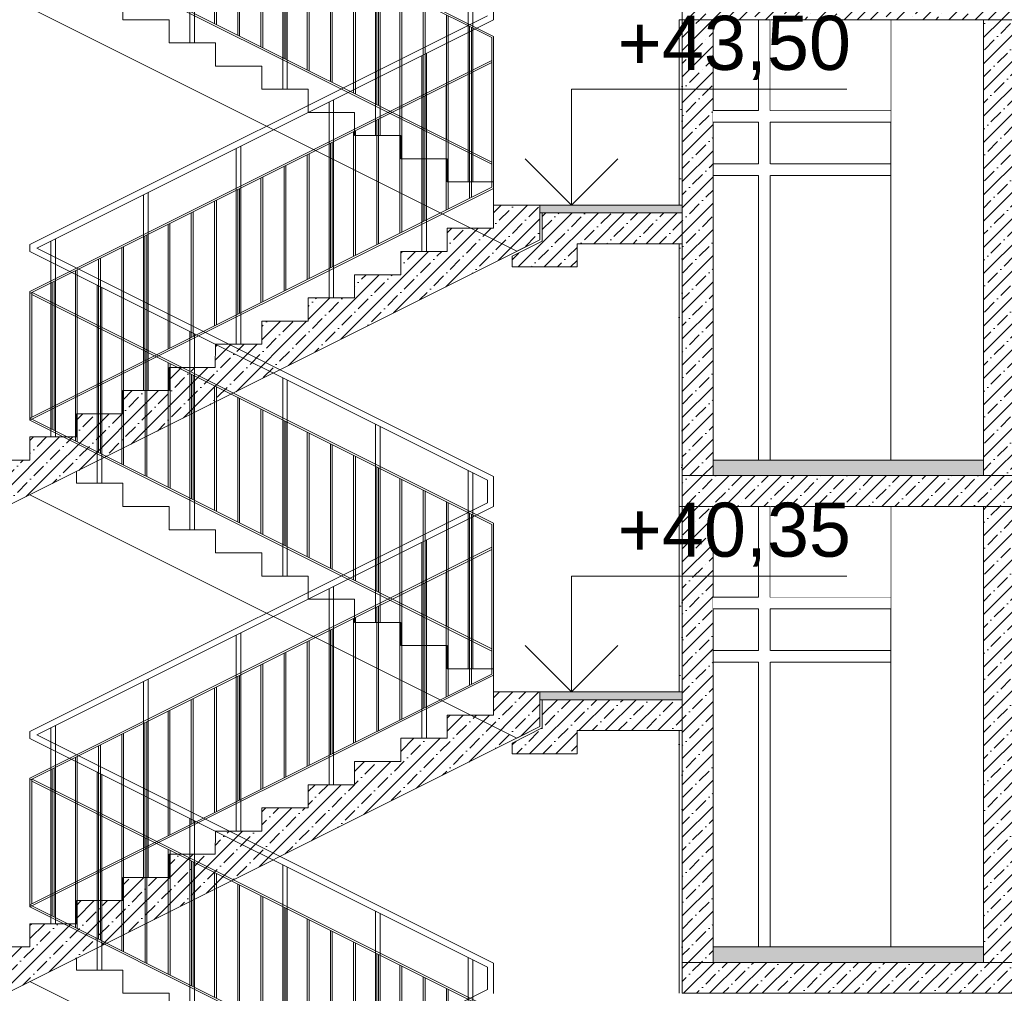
# Model space of a CAD drawing. Header units: millimetres. Extents: x -7244646 to -5701154, y 5723682 to 6071635.
# Tile 190 of 256: x -6390149 to -6383777, y 5778209 to 5784509. Entities that reach past the tile are written whole.
import ezdxf

# ---------------------------------------------------------------- set-up
doc = ezdxf.new("R2010")
doc.units = ezdxf.units.MM
doc.header["$MEASUREMENT"] = 0
doc.set_wipeout_variables(frame=1)
doc.linetypes.add('Wipeout_Contour', pattern=[1000, 0, -1000])
for name, color, linetype, lineweight in [('0_Ном._пера__1', 7, 'Continuous', 0), ('0_Ном._пера__120', 7, 'Continuous', 0), ('0_Ном._пера__18', 9, 'Continuous', 5), ('0_Ном._пера__21', 7, 'Continuous', 5), ('АР-вертикальная связь - Лестница.АР_Ном._пера__1', 7, 'Continuous', 0), ('АР-Чертеж-Размеры.АР_Ном._пера__1', 7, 'Continuous', 0)]:
    doc.layers.add(name, color=color, linetype=linetype, lineweight=lineweight)
doc.layers.add('АР-Чертеж-Размеры.АР', color=7, linetype='Continuous')
doc.styles.add('РЎР“Р•РќР•Р\xa0Р\x98Р\xa0_РЎРўР\x98Р›Р¬_2', font='arial.ttf')
doc.dimstyles.new('СГЕНЕРИР_СТИЛЬ__1', dxfattribs={"dimtxt": 500, "dimasz": 237.5, "dimexe": 0.18, "dimexo": 43263.067461, "dimgap": 0, "dimtad": 1, "dimlfac": 0.001, "dimzin": 0, "dimdsep": 46, "dimtxsty": 'РЎР“Р•РќР•Р\xa0Р\x98Р\xa0_РЎРўР\x98Р›Р¬_2', "dimblk": 'ARROWHEAD_6', "dimblk1": 'ARROWHEAD_6', "dimblk2": 'ARROWHEAD_6', "dimcen": 0.09, "dimclrd": 7, "dimclre": 7, "dimclrt": 7, "dimadec": 0, "dimazin": 0, "dimtfac": 1, "dimtdec": 4, "dimtmove": 2, "dimatfit": 3, "dimfxl": 1, "dimtolj": 1, "dimtzin": 0, "dimarcsym": 0})
pattern_1 = [(45, (-7387333.12, 5739809.18), (-84.852814, 84.852814), []), (45, (-7387375.54, 5739851.61), (-84.852814, 84.852814), [90, -30, 0, -30])]
pattern_2 = [(45, (-7387333.12, 5740159.18), (-111.369318, 111.369318), [0, -105, 0, -157.5]), (110, (-7386983.12, 5740159.18), (148.001588, 53.868173), [0, -77, 0, -133])]

# ---------------------------------------------------------------- blocks, each defined once
blk = doc.blocks.new('*D52', base_point=(-7387333.1, 5739809.2))
at = {"layer": 'АР-Чертеж-Размеры.АР_Ном._пера__1', "color": 7, "linetype": 'Continuous', "lineweight": 0, "transparency": 16777216}
for p, q in [((-6411439.3, 5858499.2), (-6411439.3, 5858686.7)), ((-6411314.3, 5858374.2), (-6411564.3, 5858624.2)), ((-6388218.7, 5858499.2), (-6411673.7, 5858499.2)), ((-6411439.3, 5738589.2), (-6411439.3, 5858499.2)), ((-6411564.3, 5738714.2), (-6411314.3, 5738464.2)), ((-6411204.9, 5738589.2), (-6411673.7, 5738589.2)), ((-6411439.3, 5738401.7), (-6411439.3, 5738589.2))]:
    blk.add_line(p, q, dxfattribs=at)
at = {"layer": 'АР-Чертеж-Размеры.АР_Ном._пера__1', "color": 7, "lineweight": 0, "transparency": 16777216, "insert": (-6411889.3, 5853972.3), "char_height": 500, "attachment_point": 7, "rotation": 90, "style": 'РЎР“Р•РќР•Р\xa0Р\x98Р\xa0_РЎРўР\x98Р›Р¬_2'}
blk.add_mtext('\\A1;{\\pql;\\fArial|b0|i0|c204|p0;\\W1.000000;119,91}', dxfattribs=at)
blk = doc.blocks.new('ARROWHEAD_6')
at = {"color": 0, "linetype": 'Continuous', "lineweight": 0}
for p, q in [((-0.5, -0.5), (0.5, 0.5)), ((0, 0), (-1, 0))]:
    blk.add_line(p, q, dxfattribs=at)
blk = doc.blocks.new('Линейный Размер_48_3', base_point=(-6386578.7, 5745359.2))
at = {"layer": 'АР-Чертеж-Размеры.АР_Ном._пера__1', "color": 7, "linetype": 'Continuous', "lineweight": 0}
for p, q in [((-6386578.7, 5783309.2), (-6386578.7, 5784059.2)), ((-6386578.7, 5784059.2), (-6384797.2, 5784059.2)), ((-6386578.7, 5783309.2), (-6386878.7, 5783609.2)), ((-6386278.7, 5783609.2), (-6386578.7, 5783309.2)), ((-6386578.7, 5783309.2), (-6386803.7, 5783309.2)), ((-6386578.7, 5783309.2), (-6386353.7, 5783309.2)), ((-6386578.7, 5780159.2), (-6386578.7, 5780909.2)), ((-6386578.7, 5780909.2), (-6384797.2, 5780909.2)), ((-6386578.7, 5780159.2), (-6386878.7, 5780459.2)), ((-6386278.7, 5780459.2), (-6386578.7, 5780159.2)), ((-6386578.7, 5780159.2), (-6386803.7, 5780159.2)), ((-6386578.7, 5780159.2), (-6386353.7, 5780159.2))]:
    blk.add_line(p, q, dxfattribs=at)
at = {"layer": 'АР-Чертеж-Размеры.АР_Ном._пера__1', "color": 7, "lineweight": 0, "char_height": 350, "attachment_point": 7, "style": 'РЎР“Р•РќР•Р\xa0Р\x98Р\xa0_РЎРўР\x98Р›Р¬_2'}
for s, insert in [('\\A1;{\\pql;\\fArial|b0|i0|c204|p0;\\W1.000000;+43,50}', (-6386278.7, 5784119.2)), ('\\A1;{\\pql;\\fArial|b0|i0|c204|p0;\\W1.000000;+40,35}', (-6386278.7, 5780969.2))]:
    blk.add_mtext(s, dxfattribs=dict(at, insert=insert))

msp = doc.modelspace()

# ---------------------------------------------------------------- hatches: boundary and pattern name
at = {"layer": '0_Ном._пера__1', "linetype": 'Continuous', "lineweight": 0}
h = msp.add_hatch(dxfattribs=at)
h.set_pattern_fill('ШТУКАТУРКА__ГИПС_01_0003', style=0, pattern_type=2)
h.set_pattern_definition(pattern_2)
h.paths.add_polyline_path([(-6385882.134, 5784509.18), (-6385882.134, 5783309.18), (-6385862.134, 5783309.18), (-6385862.134, 5784509.18)])
h = msp.add_hatch(dxfattribs=at)
h.set_pattern_fill('ЖЕЛЕЗОБЕТОН__PROJECT__0003', style=0, pattern_type=2)
h.set_pattern_definition(pattern_1)
h.paths.add_polyline_path([(-6383662.356, 5784509.18), (-6383912.356, 5784509.18), (-6383912.356, 5781559.18), (-6383662.356, 5781559.18)])
h = msp.add_hatch(dxfattribs=at)
h.set_pattern_fill('ШТУКАТУРКА__ГИПС_01_0003', style=0, pattern_type=2)
h.set_pattern_definition(pattern_2)
h.paths.add_polyline_path([(-6385882.134, 5783059.18), (-6385882.134, 5781574.18), (-6385862.134, 5781574.18), (-6385862.134, 5783059.18)])
h = msp.add_hatch(dxfattribs=at)
h.set_pattern_fill('ШТУКАТУРКА__ГИПС_01_0003', style=0, pattern_type=2)
h.set_pattern_definition(pattern_2)
h.paths.add_polyline_path([(-6385882.134, 5781359.18), (-6385882.134, 5780159.18), (-6385862.134, 5780159.18), (-6385862.134, 5781359.18)])
h = msp.add_hatch(dxfattribs=at)
h.set_pattern_fill('ЖЕЛЕЗОБЕТОН__PROJECT__0003', style=0, pattern_type=2)
h.set_pattern_definition(pattern_1)
h.paths.add_polyline_path([(-6383662.356, 5781359.18), (-6383912.356, 5781359.18), (-6383912.356, 5778409.18), (-6383662.356, 5778409.18)])
h = msp.add_hatch(dxfattribs=at)
h.set_pattern_fill('ШТУКАТУРКА__ГИПС_01_0003', style=0, pattern_type=2)
h.set_pattern_definition(pattern_2)
h.paths.add_polyline_path([(-6385882.134, 5779909.18), (-6385882.134, 5778424.18), (-6385862.134, 5778424.18), (-6385862.134, 5779909.18)])
h = msp.add_hatch(dxfattribs=at)
h.set_pattern_fill('ЖЕЛЕЗОБЕТОН__PROJECT__0003', style=0, pattern_type=2)
h.set_pattern_definition(pattern_1)
h.paths.add_polyline_path([(-6385862.134, 5778409.18), (-6385862.134, 5778209.18), (-6378784.171, 5778209.18), (-6378784.171, 5778409.18)])
at = {"layer": '0_Ном._пера__18', "linetype": 'Continuous', "lineweight": 5}
for points in [[(-6386782.137, 5783259.18), (-6385862.134, 5783259.18), (-6385862.134, 5783309.18), (-6386782.137, 5783309.18)], [(-6385662.134, 5781559.18), (-6383912.356, 5781559.18), (-6383912.356, 5781659.18), (-6385662.134, 5781659.18)], [(-6386782.137, 5780109.18), (-6385862.134, 5780109.18), (-6385862.134, 5780159.18), (-6386782.137, 5780159.18)], [(-6385662.134, 5778409.18), (-6383912.356, 5778409.18), (-6383912.356, 5778509.18), (-6385662.134, 5778509.18)]]:
    msp.add_hatch(color=9, dxfattribs=at).paths.add_polyline_path(points)
at = {"layer": 'АР-вертикальная связь - Лестница.АР_Ном._пера__1', "linetype": 'Continuous', "lineweight": 0}
h = msp.add_hatch(dxfattribs=at)
h.set_pattern_fill('ЖЕЛЕЗОБЕТОН__PROJECT__0003', style=0, pattern_type=2)
h.set_pattern_definition(pattern_1)
h.paths.add_polyline_path([(-6390382.137, 5781659.18), (-6390382.137, 5781452.343), (-6390215.366, 5781368.958), (-6390088.539, 5781432.372), (-6386782.137, 5783085.573), (-6386782.137, 5783309.18), (-6386807.137, 5783309.18), (-6387082.137, 5783309.18), (-6387082.137, 5783159.18), (-6387382.137, 5783159.18), (-6387382.137, 5783009.18), (-6387682.137, 5783009.18), (-6387682.137, 5782859.18), (-6387982.137, 5782859.18), (-6387982.137, 5782709.18), (-6388282.137, 5782709.18), (-6388282.137, 5782559.18), (-6388582.137, 5782559.18), (-6388582.137, 5782409.18), (-6388882.137, 5782409.18), (-6388882.858, 5782259.18), (-6389182.137, 5782259.18), (-6389182.137, 5782109.18), (-6389482.137, 5782109.18), (-6389482.137, 5781959.18), (-6389782.137, 5781959.18), (-6389782.137, 5781809.18), (-6390082.137, 5781809.18), (-6390082.137, 5781659.18)])
h = msp.add_hatch(dxfattribs=at)
h.set_pattern_fill('ЖЕЛЕЗОБЕТОН__PROJECT__0003', style=0, pattern_type=2)
h.set_pattern_definition(pattern_1)
h.paths.add_polyline_path([(-6386767.137, 5783076.302), (-6386962.137, 5782978.802), (-6386962.137, 5782909.18), (-6386542.137, 5782909.18), (-6386542.137, 5783059.18), (-6385862.134, 5783059.18), (-6385862.134, 5783099.18), (-6385862.134, 5783259.18), (-6386767.137, 5783259.18)])
h = msp.add_hatch(dxfattribs=at)
h.set_pattern_fill('ЖЕЛЕЗОБЕТОН__PROJECT__0003', style=0, pattern_type=2)
h.set_pattern_definition(pattern_1)
h.paths.add_polyline_path([(-6390382.137, 5778509.18), (-6390382.137, 5778302.344), (-6390215.366, 5778218.958), (-6390088.539, 5778282.372), (-6386782.137, 5779935.573), (-6386782.137, 5780159.18), (-6386807.137, 5780159.18), (-6387082.137, 5780159.18), (-6387082.137, 5780009.18), (-6387382.137, 5780009.18), (-6387382.137, 5779859.18), (-6387682.137, 5779859.18), (-6387682.137, 5779709.18), (-6387982.137, 5779709.18), (-6387982.137, 5779559.18), (-6388282.137, 5779559.18), (-6388282.137, 5779409.18), (-6388582.137, 5779409.18), (-6388582.137, 5779259.18), (-6388882.137, 5779259.18), (-6388882.858, 5779109.18), (-6389182.137, 5779109.18), (-6389182.137, 5778959.18), (-6389482.137, 5778959.18), (-6389482.137, 5778809.18), (-6389782.137, 5778809.18), (-6389782.137, 5778659.18), (-6390082.137, 5778659.18), (-6390082.137, 5778509.18)])
h = msp.add_hatch(dxfattribs=at)
h.set_pattern_fill('ЖЕЛЕЗОБЕТОН__PROJECT__0003', style=0, pattern_type=2)
h.set_pattern_definition(pattern_1)
h.paths.add_polyline_path([(-6386767.137, 5779926.303), (-6386962.137, 5779828.803), (-6386962.137, 5779759.18), (-6386542.137, 5779759.18), (-6386542.137, 5779909.18), (-6385862.134, 5779909.18), (-6385862.134, 5779949.18), (-6385862.134, 5780109.18), (-6386767.137, 5780109.18)])

# ---------------------------------------------------------------- linework, layer by layer
at = {"layer": '0_Ном._пера__1', "color": 7, "linetype": 'Continuous', "lineweight": 0}
for p, q in [((-6385882.134, 5784509.18), (-6385882.137, 5783309.18)), ((-6385862.134, 5784509.18), (-6385882.134, 5784509.18)), ((-6385662.134, 5784509.18), (-6385862.134, 5784509.18)), ((-6384512.353, 5781659.18), (-6384512.353, 5784509.18)), ((-6383912.356, 5784509.18), (-6383912.356, 5781674.18)), ((-6385291.529, 5783576.68), (-6384512.353, 5783576.68)), ((-6385291.529, 5783501.68), (-6384512.353, 5783501.68)), ((-6385882.137, 5783059.18), (-6385882.133, 5781359.18)), ((-6385882.134, 5781359.18), (-6385882.137, 5780159.18)), ((-6385862.134, 5781359.18), (-6385882.134, 5781359.18)), ((-6385662.134, 5781359.18), (-6385862.134, 5781359.18)), ((-6384512.353, 5778509.18), (-6384512.353, 5781359.18)), ((-6383912.356, 5781359.18), (-6383912.356, 5778524.18)), ((-6385291.529, 5780426.68), (-6384512.353, 5780426.68)), ((-6385291.529, 5780351.68), (-6384512.353, 5780351.68)), ((-6385882.137, 5779909.18), (-6385882.133, 5778209.18))]:
    msp.add_line(p, q, dxfattribs=at)
at = {"layer": '0_Ном._пера__1', "color": 7, "linetype": 'Continuous', "lineweight": 0, "flags": 128}
for points in [[(-6386782.137, 5783259.18), (-6385862.134, 5783259.18), (-6385862.134, 5783309.18), (-6386782.137, 5783309.18)], [(-6385662.134, 5781559.18), (-6383912.356, 5781559.18), (-6383912.356, 5781659.18), (-6385662.134, 5781659.18)], [(-6386782.137, 5780109.18), (-6385862.134, 5780109.18), (-6385862.134, 5780159.18), (-6386782.137, 5780159.18)], [(-6385662.134, 5778409.18), (-6383912.356, 5778409.18), (-6383912.356, 5778509.18), (-6385662.134, 5778509.18)]]:
    msp.add_lwpolyline(points, close=True, dxfattribs=at)
at = {"layer": '0_Ном._пера__120', "color": 7, "linetype": 'Continuous', "lineweight": 0}
for p, q in [((-6387093.986, 5784393.763), (-6390070.287, 5785881.914)), ((-6387082.137, 5784401.255), (-6390068.645, 5785894.509)), ((-6387093.986, 5783587.18), (-6390082.137, 5785081.255)), ((-6387093.986, 5783573.763), (-6390082.137, 5785067.839)), ((-6387082.137, 5784703.616), (-6387082.137, 5784508.819)), ((-6390082.137, 5783053.541), (-6387122.137, 5784533.541)), ((-6390037.34, 5783031.218), (-6387082.137, 5784508.819)), ((-6390082.137, 5782751.18), (-6387093.986, 5784245.255)), ((-6390082.137, 5782737.763), (-6387093.986, 5784231.839)), ((-6390082.137, 5781931.18), (-6387093.986, 5783425.255)), ((-6390082.137, 5781917.763), (-6387082.137, 5783417.763)), ((-6390082.137, 5783053.541), (-6390082.137, 5783008.894)), ((-6387122.137, 5781528.894), (-6390082.137, 5783008.894)), ((-6387082.137, 5781553.616), (-6390037.34, 5783031.218)), ((-6387093.986, 5781243.764), (-6390070.287, 5782731.914)), ((-6387082.137, 5781251.255), (-6390068.645, 5782744.509)), ((-6387093.986, 5780437.18), (-6390082.137, 5781931.255)), ((-6387093.986, 5780423.764), (-6390082.137, 5781917.839)), ((-6387082.137, 5781553.616), (-6387082.137, 5781358.819)), ((-6387122.137, 5781528.894), (-6387122.137, 5781383.541)), ((-6390082.137, 5779903.541), (-6387122.137, 5781383.541)), ((-6390037.34, 5779881.218), (-6387082.137, 5781358.819)), ((-6390082.137, 5779601.18), (-6387093.986, 5781095.255)), ((-6390082.137, 5779587.764), (-6387093.986, 5781081.839)), ((-6390082.137, 5778781.18), (-6387093.986, 5780275.255)), ((-6390082.137, 5778767.764), (-6387082.137, 5780267.764)), ((-6390082.137, 5779903.541), (-6390082.137, 5779858.895)), ((-6387082.137, 5778403.616), (-6390037.34, 5779881.218)), ((-6387122.137, 5778378.895), (-6390082.137, 5779858.895)), ((-6387093.986, 5778093.764), (-6390070.287, 5779581.914)), ((-6387082.137, 5778101.255), (-6390068.645, 5779594.509)), ((-6387093.986, 5777287.18), (-6390082.137, 5778781.255)), ((-6387093.986, 5777273.764), (-6390082.137, 5778767.839)), ((-6387122.137, 5778378.895), (-6387122.137, 5778233.541)), ((-6387082.137, 5778403.616), (-6387082.137, 5778208.819)), ((-6390082.137, 5776753.541), (-6387122.137, 5778233.541))]:
    msp.add_line(p, q, dxfattribs=at)
for points in [[(-6389046.986, 5785641.319), (-6389046.986, 5784359.18)], [(-6389016.986, 5785626.319), (-6389016.986, 5784359.18)], [(-6388446.988, 5785341.32), (-6388446.988, 5784059.18)], [(-6388416.988, 5785326.32), (-6388416.988, 5784059.18)], [(-6388887.836, 5784484.105), (-6388887.836, 5785290.688)], [(-6388875.986, 5784478.18), (-6388875.986, 5785284.763)], [(-6388737.836, 5784409.105), (-6388737.836, 5785215.688)], [(-6388725.986, 5784403.18), (-6388725.986, 5785209.763)], [(-6388587.836, 5784334.105), (-6388587.836, 5785140.688)], [(-6388575.986, 5784328.18), (-6388575.986, 5785134.763)], [(-6388437.986, 5784259.18), (-6388437.986, 5785065.761)], [(-6388426.137, 5784253.255), (-6388426.137, 5785059.839)], [(-6387846.984, 5785041.318), (-6387846.984, 5783759.18)], [(-6388287.836, 5784184.105), (-6388287.836, 5784990.688)], [(-6388275.986, 5784178.18), (-6388275.986, 5784984.763)], [(-6387816.984, 5785026.318), (-6387816.984, 5783759.18)], [(-6388137.836, 5784109.105), (-6388137.836, 5784915.688)], [(-6388125.986, 5784103.18), (-6388125.986, 5784909.763)], [(-6387987.836, 5784034.105), (-6387987.836, 5784840.688)], [(-6387975.986, 5784028.18), (-6387975.986, 5784834.763)], [(-6390082.137, 5784585.573), (-6386932.137, 5783010.573), (-6386782.137, 5783085.573), (-6386782.137, 5783309.18), (-6387082.137, 5783309.18), (-6387082.137, 5783459.18), (-6387382.137, 5783459.18), (-6387382.137, 5783609.18), (-6387682.137, 5783609.18), (-6387682.137, 5783759.18), (-6387982.137, 5783759.18), (-6387982.137, 5783909.18), (-6388282.137, 5783909.18), (-6388282.137, 5784059.18), (-6388582.137, 5784059.18), (-6388582.137, 5784209.18), (-6388882.137, 5784209.18), (-6388882.137, 5784359.18), (-6389182.137, 5784359.18), (-6389182.137, 5784509.18), (-6389482.137, 5784509.18), (-6389482.137, 5784659.18), (-6389782.137, 5784659.18), (-6389782.137, 5784735.573)], [(-6387837.986, 5783959.18), (-6387837.986, 5784765.761)], [(-6387826.137, 5783953.255), (-6387826.137, 5784759.839)], [(-6387246.986, 5784741.319), (-6387246.986, 5783459.18)], [(-6387216.986, 5784726.319), (-6387216.986, 5783459.18)], [(-6387687.836, 5783884.105), (-6387687.836, 5784690.688)], [(-6387675.986, 5783878.18), (-6387675.986, 5784684.763)], [(-6387537.836, 5783809.105), (-6387537.836, 5784615.688)], [(-6387525.986, 5783803.18), (-6387525.986, 5784609.763)], [(-6387387.836, 5783734.105), (-6387387.836, 5784540.688)], [(-6387375.986, 5783728.18), (-6387375.986, 5784534.763)], [(-6387237.986, 5783659.18), (-6387237.986, 5784465.761)], [(-6387226.137, 5783653.255), (-6387226.137, 5784459.839)], [(-6387093.986, 5783573.688), (-6387093.986, 5784393.763)], [(-6387082.137, 5783567.763), (-6387082.137, 5784401.255)], [(-6387547.137, 5784276.319), (-6387547.137, 5783009.18)], [(-6387517.137, 5784291.319), (-6387517.137, 5783009.18)], [(-6387093.986, 5783425.255), (-6387093.986, 5784234.839)], [(-6387082.137, 5783417.763), (-6387082.137, 5784240.763)], [(-6387237.986, 5783353.255), (-6387237.986, 5784159.839)], [(-6387226.137, 5783359.177), (-6387226.137, 5784165.763)], [(-6387387.986, 5783278.255), (-6387387.986, 5784084.839)], [(-6387376.137, 5783284.18), (-6387376.137, 5784090.763)], [(-6388147.137, 5783976.319), (-6388147.137, 5782709.18)], [(-6388117.137, 5783991.319), (-6388117.137, 5782709.18)], [(-6387537.986, 5783203.255), (-6387537.986, 5784009.839)], [(-6387526.137, 5783209.18), (-6387526.137, 5784015.761)], [(-6387688.137, 5783128.18), (-6387688.137, 5783934.763)], [(-6387676.287, 5783134.105), (-6387676.287, 5783940.688)], [(-6387838.137, 5783053.18), (-6387838.137, 5783859.763)], [(-6387826.287, 5783059.105), (-6387826.287, 5783865.688)], [(-6387988.137, 5782978.18), (-6387988.137, 5783784.763)], [(-6387976.287, 5782984.105), (-6387976.287, 5783790.688)], [(-6388137.986, 5782903.255), (-6388137.986, 5783709.839)], [(-6388126.137, 5782909.18), (-6388126.137, 5783715.761)], [(-6388747.135, 5783676.32), (-6388747.135, 5782409.18)], [(-6388717.135, 5783691.32), (-6388717.135, 5782409.18)], [(-6388276.287, 5782834.105), (-6388276.287, 5783640.688)], [(-6388288.137, 5782828.18), (-6388288.137, 5783634.763)], [(-6388438.137, 5782753.18), (-6388438.137, 5783559.763)], [(-6388426.287, 5782759.105), (-6388426.287, 5783565.688)], [(-6388588.137, 5782678.18), (-6388588.137, 5783484.763)], [(-6388576.287, 5782684.105), (-6388576.287, 5783490.688)], [(-6389317.139, 5783391.318), (-6389317.139, 5782109.18)], [(-6388737.986, 5782603.255), (-6388737.986, 5783409.839)], [(-6388726.137, 5782609.18), (-6388726.137, 5783415.761)], [(-6389347.139, 5783376.318), (-6389347.139, 5782109.18)], [(-6388888.137, 5782528.18), (-6388888.137, 5783334.763)], [(-6388876.287, 5782534.105), (-6388876.287, 5783340.688)], [(-6390382.137, 5781659.18), (-6390082.137, 5781659.18), (-6390082.137, 5781809.18), (-6389782.137, 5781809.18), (-6389782.137, 5781959.18), (-6389482.137, 5781959.18), (-6389482.137, 5782109.18), (-6389182.137, 5782109.18), (-6389182.137, 5782259.18), (-6388882.858, 5782259.18), (-6388882.137, 5782409.18), (-6388582.137, 5782409.18), (-6388582.137, 5782559.18), (-6388282.137, 5782559.18), (-6388282.137, 5782709.18), (-6387982.137, 5782709.18), (-6387982.137, 5782859.18), (-6387682.137, 5782859.18), (-6387682.137, 5783009.18), (-6387382.137, 5783009.18), (-6387382.137, 5783159.18), (-6387082.137, 5783159.18), (-6387082.137, 5783309.18), (-6386782.137, 5783309.18), (-6386782.137, 5783085.573), (-6390215.366, 5781368.958)], [(-6389038.137, 5782453.18), (-6389038.137, 5783259.763)], [(-6389026.287, 5782459.105), (-6389026.287, 5783265.688)], [(-6389188.137, 5782378.18), (-6389188.137, 5783184.763)], [(-6389176.287, 5782384.105), (-6389176.287, 5783190.688)], [(-6389947.137, 5783076.319), (-6389947.137, 5781809.18)], [(-6389917.137, 5783091.319), (-6389917.137, 5781809.18)], [(-6389337.986, 5782303.255), (-6389337.986, 5783109.839)], [(-6389326.137, 5782309.18), (-6389326.137, 5783115.761)], [(-6389488.137, 5782228.18), (-6389488.137, 5783034.763)], [(-6389476.287, 5782234.105), (-6389476.287, 5783040.688)], [(-6389638.137, 5782153.18), (-6389638.137, 5782959.763)], [(-6389626.287, 5782159.105), (-6389626.287, 5782965.688)], [(-6389788.137, 5782078.18), (-6389788.137, 5782884.763)], [(-6389776.287, 5782084.105), (-6389776.287, 5782890.688)], [(-6389926.137, 5782009.18), (-6389926.137, 5782815.761)], [(-6390082.137, 5781917.763), (-6390082.137, 5782751.18)], [(-6389937.986, 5782003.255), (-6389937.986, 5782809.839)], [(-6389646.986, 5782791.319), (-6389646.986, 5781509.18)], [(-6389616.986, 5782776.319), (-6389616.986, 5781509.18)], [(-6390070.287, 5781937.105), (-6390070.287, 5782743.688)], [(-6389937.986, 5781859.177), (-6389937.986, 5782665.764)], [(-6389926.137, 5781853.255), (-6389926.137, 5782659.839)], [(-6389787.986, 5781784.18), (-6389787.986, 5782590.764)], [(-6389776.137, 5781778.255), (-6389776.137, 5782584.839)], [(-6389637.986, 5781709.18), (-6389637.986, 5782515.761)], [(-6389626.137, 5781703.255), (-6389626.137, 5782509.839)], [(-6389487.836, 5781634.105), (-6389487.836, 5782440.688)], [(-6389475.986, 5781628.18), (-6389475.986, 5782434.764)], [(-6389046.986, 5782491.319), (-6389046.986, 5781209.18)], [(-6389016.986, 5782476.319), (-6389016.986, 5781209.18)], [(-6389337.836, 5781559.105), (-6389337.836, 5782365.688)], [(-6389325.986, 5781553.18), (-6389325.986, 5782359.764)], [(-6389187.836, 5781484.105), (-6389187.836, 5782290.688)], [(-6389175.986, 5781478.18), (-6389175.986, 5782284.764)], [(-6389037.986, 5781409.18), (-6389037.986, 5782215.761)], [(-6389026.137, 5781403.255), (-6389026.137, 5782209.839)], [(-6388446.988, 5782191.32), (-6388446.988, 5780909.18)], [(-6388416.988, 5782176.32), (-6388416.988, 5780909.18)], [(-6388887.836, 5781334.105), (-6388887.836, 5782140.688)], [(-6388875.986, 5781328.18), (-6388875.986, 5782134.764)], [(-6388737.836, 5781259.105), (-6388737.836, 5782065.688)], [(-6388725.986, 5781253.18), (-6388725.986, 5782059.764)], [(-6388587.836, 5781184.105), (-6388587.836, 5781990.688)], [(-6388575.986, 5781178.18), (-6388575.986, 5781984.764)], [(-6388437.986, 5781109.18), (-6388437.986, 5781915.761)], [(-6388426.137, 5781103.255), (-6388426.137, 5781909.839)], [(-6387846.984, 5781891.318), (-6387846.984, 5780609.18)], [(-6387816.984, 5781876.318), (-6387816.984, 5780609.18)], [(-6388287.836, 5781034.105), (-6388287.836, 5781840.688)], [(-6388275.986, 5781028.18), (-6388275.986, 5781834.764)], [(-6388137.836, 5780959.105), (-6388137.836, 5781765.688)], [(-6388125.986, 5780953.18), (-6388125.986, 5781759.764)], [(-6387987.836, 5780884.105), (-6387987.836, 5781690.688)], [(-6387975.986, 5780878.18), (-6387975.986, 5781684.764)], [(-6387837.986, 5780809.18), (-6387837.986, 5781615.761)], [(-6387826.137, 5780803.255), (-6387826.137, 5781609.839)], [(-6390082.137, 5781435.573), (-6386932.137, 5779860.573), (-6386782.137, 5779935.573), (-6386782.137, 5780159.18), (-6387082.137, 5780159.18), (-6387082.137, 5780309.18), (-6387382.137, 5780309.18), (-6387382.137, 5780459.18), (-6387682.137, 5780459.18), (-6387682.137, 5780609.18), (-6387982.137, 5780609.18), (-6387982.137, 5780759.18), (-6388282.137, 5780759.18), (-6388282.137, 5780909.18), (-6388582.137, 5780909.18), (-6388582.137, 5781059.18), (-6388882.137, 5781059.18), (-6388882.137, 5781209.18), (-6389182.137, 5781209.18), (-6389182.137, 5781359.18), (-6389482.137, 5781359.18), (-6389482.137, 5781509.18), (-6389782.137, 5781509.18), (-6389782.137, 5781585.573)], [(-6387687.836, 5780734.105), (-6387687.836, 5781540.688)], [(-6387246.986, 5781591.319), (-6387246.986, 5780309.18)], [(-6387216.986, 5781576.319), (-6387216.986, 5780309.18)], [(-6387675.986, 5780728.18), (-6387675.986, 5781534.764)], [(-6387537.836, 5780659.105), (-6387537.836, 5781465.688)], [(-6387525.986, 5780653.18), (-6387525.986, 5781459.764)], [(-6387387.836, 5780584.105), (-6387387.836, 5781390.688)], [(-6387375.986, 5780578.18), (-6387375.986, 5781384.764)], [(-6387237.986, 5780509.18), (-6387237.986, 5781315.761)], [(-6387226.137, 5780503.255), (-6387226.137, 5781309.839)], [(-6387093.986, 5780423.688), (-6387093.986, 5781243.764)], [(-6387082.137, 5780417.764), (-6387082.137, 5781251.255)], [(-6387547.137, 5781126.319), (-6387547.137, 5779859.18)], [(-6387517.137, 5781141.319), (-6387517.137, 5779859.18)], [(-6387082.137, 5780267.764), (-6387082.137, 5781090.764)], [(-6387093.986, 5780275.255), (-6387093.986, 5781084.839)], [(-6387237.986, 5780203.255), (-6387237.986, 5781009.839)], [(-6387226.137, 5780209.177), (-6387226.137, 5781015.764)], [(-6387387.986, 5780128.255), (-6387387.986, 5780934.839)], [(-6387376.137, 5780134.18), (-6387376.137, 5780940.764)], [(-6388117.137, 5780841.319), (-6388117.137, 5779559.18)], [(-6387537.986, 5780053.255), (-6387537.986, 5780859.839)], [(-6387526.137, 5780059.18), (-6387526.137, 5780865.761)], [(-6388147.137, 5780826.319), (-6388147.137, 5779559.18)], [(-6387688.137, 5779978.18), (-6387688.137, 5780784.764)], [(-6387676.287, 5779984.105), (-6387676.287, 5780790.688)], [(-6387838.137, 5779903.18), (-6387838.137, 5780709.764)], [(-6387826.287, 5779909.105), (-6387826.287, 5780715.688)], [(-6387988.137, 5779828.18), (-6387988.137, 5780634.764)], [(-6387976.287, 5779834.105), (-6387976.287, 5780640.688)], [(-6388747.135, 5780526.32), (-6388747.135, 5779259.18)], [(-6388717.135, 5780541.32), (-6388717.135, 5779259.18)], [(-6388137.986, 5779753.255), (-6388137.986, 5780559.839)], [(-6388126.137, 5779759.18), (-6388126.137, 5780565.761)], [(-6388288.137, 5779678.18), (-6388288.137, 5780484.764)], [(-6388276.287, 5779684.105), (-6388276.287, 5780490.688)], [(-6388438.137, 5779603.18), (-6388438.137, 5780409.764)], [(-6388426.287, 5779609.105), (-6388426.287, 5780415.688)], [(-6388588.137, 5779528.18), (-6388588.137, 5780334.764)], [(-6388576.287, 5779534.105), (-6388576.287, 5780340.688)], [(-6388726.137, 5779459.18), (-6388726.137, 5780265.761)], [(-6389347.139, 5780226.318), (-6389347.139, 5778959.18)], [(-6389317.139, 5780241.318), (-6389317.139, 5778959.18)], [(-6388737.986, 5779453.255), (-6388737.986, 5780259.839)], [(-6390382.137, 5778509.18), (-6390082.137, 5778509.18), (-6390082.137, 5778659.18), (-6389782.137, 5778659.18), (-6389782.137, 5778809.18), (-6389482.137, 5778809.18), (-6389482.137, 5778959.18), (-6389182.137, 5778959.18), (-6389182.137, 5779109.18), (-6388882.858, 5779109.18), (-6388882.137, 5779259.18), (-6388582.137, 5779259.18), (-6388582.137, 5779409.18), (-6388282.137, 5779409.18), (-6388282.137, 5779559.18), (-6387982.137, 5779559.18), (-6387982.137, 5779709.18), (-6387682.137, 5779709.18), (-6387682.137, 5779859.18), (-6387382.137, 5779859.18), (-6387382.137, 5780009.18), (-6387082.137, 5780009.18), (-6387082.137, 5780159.18), (-6386782.137, 5780159.18), (-6386782.137, 5779935.573), (-6390215.366, 5778218.958)], [(-6388888.137, 5779378.18), (-6388888.137, 5780184.764)], [(-6388876.287, 5779384.105), (-6388876.287, 5780190.688)], [(-6389038.137, 5779303.18), (-6389038.137, 5780109.764)], [(-6389026.287, 5779309.105), (-6389026.287, 5780115.688)], [(-6389188.137, 5779228.18), (-6389188.137, 5780034.764)], [(-6389176.287, 5779234.105), (-6389176.287, 5780040.688)], [(-6389337.986, 5779153.255), (-6389337.986, 5779959.839)], [(-6389326.137, 5779159.18), (-6389326.137, 5779965.761)], [(-6389947.137, 5779926.319), (-6389947.137, 5778659.18)], [(-6389917.137, 5779941.319), (-6389917.137, 5778659.18)], [(-6389488.137, 5779078.18), (-6389488.137, 5779884.764)], [(-6389476.287, 5779084.105), (-6389476.287, 5779890.688)], [(-6389638.137, 5779003.18), (-6389638.137, 5779809.764)], [(-6389626.287, 5779009.105), (-6389626.287, 5779815.688)], [(-6389788.137, 5778928.18), (-6389788.137, 5779734.764)], [(-6389776.287, 5778934.105), (-6389776.287, 5779740.688)], [(-6389937.986, 5778853.255), (-6389937.986, 5779659.839)], [(-6389926.137, 5778859.18), (-6389926.137, 5779665.761)], [(-6389646.986, 5779641.319), (-6389646.986, 5778359.18)], [(-6389616.986, 5779626.319), (-6389616.986, 5778359.18)], [(-6390082.137, 5778767.764), (-6390082.137, 5779601.18)], [(-6390070.287, 5778787.105), (-6390070.287, 5779593.688)], [(-6389937.986, 5778709.177), (-6389937.986, 5779515.764)], [(-6389926.137, 5778703.255), (-6389926.137, 5779509.839)], [(-6389787.986, 5778634.18), (-6389787.986, 5779440.764)], [(-6389776.137, 5778628.255), (-6389776.137, 5779434.839)], [(-6389637.986, 5778559.18), (-6389637.986, 5779365.761)], [(-6389626.137, 5778553.255), (-6389626.137, 5779359.839)], [(-6389046.986, 5779341.319), (-6389046.986, 5778059.18)], [(-6389016.986, 5779326.319), (-6389016.986, 5778059.18)], [(-6389487.836, 5778484.105), (-6389487.836, 5779290.688)], [(-6389475.986, 5778478.18), (-6389475.986, 5779284.764)], [(-6389337.836, 5778409.105), (-6389337.836, 5779215.688)], [(-6389325.986, 5778403.18), (-6389325.986, 5779209.764)], [(-6389187.836, 5778334.105), (-6389187.836, 5779140.688)], [(-6389175.986, 5778328.18), (-6389175.986, 5779134.764)], [(-6389037.986, 5778259.18), (-6389037.986, 5779065.761)], [(-6389026.137, 5778253.255), (-6389026.137, 5779059.839)], [(-6388887.836, 5778184.105), (-6388887.836, 5778990.688)], [(-6388446.988, 5779041.32), (-6388446.988, 5777759.18)], [(-6388416.988, 5779026.32), (-6388416.988, 5777759.18)], [(-6388875.986, 5778178.18), (-6388875.986, 5778984.764)], [(-6388737.836, 5778109.105), (-6388737.836, 5778915.688)], [(-6388725.986, 5778103.18), (-6388725.986, 5778909.764)], [(-6388587.836, 5778034.105), (-6388587.836, 5778840.688)], [(-6388575.986, 5778028.18), (-6388575.986, 5778834.764)], [(-6388437.986, 5777959.18), (-6388437.986, 5778765.761)], [(-6388426.137, 5777953.255), (-6388426.137, 5778759.839)], [(-6387846.984, 5778741.318), (-6387846.984, 5777459.18)], [(-6388287.836, 5777884.105), (-6388287.836, 5778690.688)], [(-6388275.986, 5777878.18), (-6388275.986, 5778684.764)], [(-6387816.984, 5778726.318), (-6387816.984, 5777459.18)], [(-6388137.836, 5777809.105), (-6388137.836, 5778615.688)], [(-6388125.986, 5777803.18), (-6388125.986, 5778609.764)], [(-6387987.836, 5777734.105), (-6387987.836, 5778540.688)], [(-6387975.986, 5777728.18), (-6387975.986, 5778534.764)], [(-6390082.137, 5778285.573), (-6386932.137, 5776710.573), (-6386782.137, 5776785.573), (-6386782.137, 5777009.18), (-6387082.137, 5777009.18), (-6387082.137, 5777159.18), (-6387382.137, 5777159.18), (-6387382.137, 5777309.18), (-6387682.137, 5777309.18), (-6387682.137, 5777459.18), (-6387982.137, 5777459.18), (-6387982.137, 5777609.18), (-6388282.137, 5777609.18), (-6388282.137, 5777759.18), (-6388582.137, 5777759.18), (-6388582.137, 5777909.18), (-6388882.137, 5777909.18), (-6388882.137, 5778059.18), (-6389182.137, 5778059.18), (-6389182.137, 5778209.18), (-6389482.137, 5778209.18), (-6389482.137, 5778359.18), (-6389782.137, 5778359.18), (-6389782.137, 5778435.573)], [(-6387837.986, 5777659.18), (-6387837.986, 5778465.761)], [(-6387826.137, 5777653.255), (-6387826.137, 5778459.839)], [(-6387246.986, 5778441.319), (-6387246.986, 5777159.18)], [(-6387216.986, 5778426.319), (-6387216.986, 5777159.18)], [(-6387687.836, 5777584.105), (-6387687.836, 5778390.688)], [(-6387675.986, 5777578.18), (-6387675.986, 5778384.764)], [(-6387537.836, 5777509.105), (-6387537.836, 5778315.688)], [(-6387525.986, 5777503.18), (-6387525.986, 5778309.764)], [(-6387387.836, 5777434.105), (-6387387.836, 5778240.688)], [(-6387375.986, 5777428.18), (-6387375.986, 5778234.764)]]:
    msp.add_lwpolyline(points, dxfattribs=at)
for points in [[(-6386962.137, 5782978.802), (-6386767.137, 5783076.302), (-6386767.137, 5783259.18), (-6385862.134, 5783259.18), (-6385862.134, 5783059.18), (-6386542.137, 5783059.18), (-6386542.137, 5782909.18), (-6386962.137, 5782909.18)], [(-6386962.137, 5779828.803), (-6386767.137, 5779926.303), (-6386767.137, 5780109.18), (-6385862.134, 5780109.18), (-6385862.134, 5779909.18), (-6386542.137, 5779909.18), (-6386542.137, 5779759.18), (-6386962.137, 5779759.18)]]:
    msp.add_lwpolyline(points, close=True, dxfattribs=at)
at = {"layer": '0_Ном._пера__21', "color": 7, "linetype": 'Continuous', "lineweight": 5, "flags": 128}
for points in [[(-6383662.356, 5784509.18), (-6383912.356, 5784509.18), (-6383912.356, 5781559.18), (-6383662.356, 5781559.18)], [(-6383662.356, 5781359.18), (-6383912.356, 5781359.18), (-6383912.356, 5778409.18), (-6383662.356, 5778409.18)], [(-6385862.134, 5778409.18), (-6385862.134, 5778209.18), (-6378784.171, 5778209.18), (-6378784.171, 5778409.18)]]:
    msp.add_lwpolyline(points, close=True, dxfattribs=at)

# ---------------------------------------------------------------- wipeouts: each hides what was drawn before it
at = {"color": 254, "linetype": 'Wipeout_Contour', "lineweight": 0, "ltscale": 34461412.24112095}
msp.add_wipeout([(-6385676.737, 5783576.68), (-6385676.737, 5783501.68), (-6385381.622, 5783501.68), (-6385381.622, 5783576.68)], dxfattribs=at)
at = {"color": 254, "linetype": 'Wipeout_Contour', "lineweight": 0, "ltscale": 34452955.0499166}
msp.add_wipeout([(-6385676.737, 5780426.68), (-6385676.737, 5780351.68), (-6385381.622, 5780351.68), (-6385381.622, 5780426.68)], dxfattribs=at)

# ---------------------------------------------------------------- next in the draw order: hatches: boundary and pattern name
at = {"layer": '0_Ном._пера__1', "linetype": 'Continuous', "lineweight": 0}
h = msp.add_hatch(dxfattribs=at)
h.set_pattern_fill('ЖЕЛЕЗОБЕТОН__PROJECT__0003', style=0, pattern_type=2)
h.set_pattern_definition(pattern_1)
h.paths.add_polyline_path([(-6385862.134, 5781559.18), (-6385662.134, 5781559.18), (-6385662.134, 5784509.18), (-6385862.134, 5784509.18)])
h = msp.add_hatch(dxfattribs=at)
h.set_pattern_fill('ЖЕЛЕЗОБЕТОН__PROJECT__0003', style=0, pattern_type=2)
h.set_pattern_definition(pattern_1)
h.paths.add_polyline_path([(-6385862.134, 5778409.18), (-6385662.134, 5778409.18), (-6385662.134, 5781359.18), (-6385862.134, 5781359.18)])

# ---------------------------------------------------------------- next in the draw order: linework, layer by layer
at = {"layer": '0_Ном._пера__1', "color": 7, "linetype": 'Continuous', "lineweight": 0}
for p, q in [((-6385662.134, 5784509.18), (-6385662.134, 5781674.18)), ((-6385662.134, 5783576.68), (-6385367.02, 5783576.68)), ((-6385662.134, 5783501.68), (-6385367.02, 5783501.68)), ((-6385367.02, 5781659.18), (-6385367.02, 5783501.68)), ((-6385662.134, 5781359.18), (-6385662.134, 5778524.18)), ((-6385662.134, 5780426.68), (-6385367.02, 5780426.68)), ((-6385662.134, 5780351.68), (-6385367.02, 5780351.68)), ((-6385367.02, 5778509.18), (-6385367.02, 5780351.68))]:
    msp.add_line(p, q, dxfattribs=at)
at = {"layer": '0_Ном._пера__21', "color": 7, "linetype": 'Continuous', "lineweight": 5, "flags": 128}
for points in [[(-6385862.134, 5781559.18), (-6385662.134, 5781559.18), (-6385662.134, 5784509.18), (-6385862.134, 5784509.18)], [(-6385862.134, 5778409.18), (-6385662.134, 5778409.18), (-6385662.134, 5781359.18), (-6385862.134, 5781359.18)]]:
    msp.add_lwpolyline(points, close=True, dxfattribs=at)

# ---------------------------------------------------------------- next in the draw order: dimensions: what is measured, and where the dimension line sits
at = {"layer": 'АР-Чертеж-Размеры.АР', "color": 7, "linetype": 'Continuous', "lineweight": 0}
dim = msp.add_linear_dim(base=(-6411439.299, 5858499.18), p1=(-6410669.971, 5738589.18), p2=(-6383892.346, 5858499.18), angle=90, dimstyle='СГЕНЕРИР_СТИЛЬ__1', dxfattribs=at)
dim.commit()
dim.dimension.update_dxf_attribs({"geometry": '*D52', "text_midpoint": (-6412139.299, 5855000.125), "dimtype": 160, "text_rotation": 90})

# ---------------------------------------------------------------- next in the draw order: wipeouts: each hides what was drawn before it
at = {"color": 254, "linetype": 'Wipeout_Contour', "lineweight": 0, "ltscale": 34462295.36699564}
msp.add_wipeout([(-6385662.134, 5783921.68), (-6385662.134, 5783846.68), (-6385367.019, 5783846.68), (-6385367.019, 5783921.68)], dxfattribs=at)
at = {"color": 254, "linetype": 'Wipeout_Contour', "lineweight": 0, "ltscale": 34458619.68986314}
msp.add_wipeout([(-6385291.529, 5783846.68), (-6385293.516, 5783846.68), (-6385293.516, 5781674.18), (-6385291.529, 5781674.18)], dxfattribs=at)
at = {"color": 254, "linetype": 'Wipeout_Contour', "lineweight": 0, "ltscale": 34453837.8878919}
msp.add_wipeout([(-6385662.134, 5780771.68), (-6385662.134, 5780696.68), (-6385367.019, 5780696.68), (-6385367.019, 5780771.68)], dxfattribs=at)
at = {"color": 254, "linetype": 'Wipeout_Contour', "lineweight": 0, "ltscale": 34450162.95248669}
msp.add_wipeout([(-6385291.529, 5780696.68), (-6385293.516, 5780696.68), (-6385293.516, 5778524.18), (-6385291.529, 5778524.18)], dxfattribs=at)

# ---------------------------------------------------------------- next in the draw order: linework, layer by layer
at = {"layer": '0_Ном._пера__1', "color": 7, "linetype": 'Continuous', "lineweight": 0}
for p, q in [((-6385367.02, 5783921.68), (-6385367.02, 5784509.18)), ((-6385662.134, 5783921.68), (-6385367.019, 5783921.68)), ((-6385662.134, 5783846.68), (-6385367.019, 5783846.68)), ((-6385367.02, 5783576.68), (-6385367.02, 5783846.68)), ((-6385291.529, 5783501.68), (-6385291.529, 5781659.18)), ((-6385367.02, 5780771.68), (-6385367.02, 5781359.18)), ((-6385662.134, 5780771.68), (-6385367.019, 5780771.68)), ((-6385662.134, 5780696.68), (-6385367.019, 5780696.68)), ((-6385367.02, 5780426.68), (-6385367.02, 5780696.68)), ((-6385291.529, 5780351.68), (-6385291.529, 5778509.18))]:
    msp.add_line(p, q, dxfattribs=at)

# ---------------------------------------------------------------- next in the draw order: wipeouts: each hides what was drawn before it
at = {"color": 254, "linetype": 'Wipeout_Contour', "lineweight": 0, "ltscale": 34460482.12250622}
msp.add_wipeout([(-6385293.516, 5783846.68), (-6384512.353, 5783846.68), (-6384512.353, 5783921.68), (-6385293.516, 5783921.68)], dxfattribs=at)
at = {"color": 254, "linetype": 'Wipeout_Contour', "lineweight": 0, "ltscale": 34452024.19826872}
msp.add_wipeout([(-6385293.516, 5780696.68), (-6384512.353, 5780696.68), (-6384512.353, 5780771.68), (-6385293.516, 5780771.68)], dxfattribs=at)

# ---------------------------------------------------------------- next in the draw order: linework, layer by layer
at = {"layer": '0_Ном._пера__1', "color": 7, "linetype": 'Continuous', "lineweight": 0}
for p, q in [((-6385291.529, 5783921.68), (-6384512.353, 5783921.68)), ((-6385291.529, 5783846.68), (-6384512.353, 5783846.68)), ((-6385291.529, 5783846.68), (-6385291.529, 5783576.68)), ((-6385291.529, 5780771.68), (-6384512.353, 5780771.68)), ((-6385291.529, 5780696.68), (-6384512.353, 5780696.68)), ((-6385291.529, 5780696.68), (-6385291.529, 5780426.68))]:
    msp.add_line(p, q, dxfattribs=at)

# ---------------------------------------------------------------- next in the draw order: wipeouts: each hides what was drawn before it
at = {"color": 254, "linetype": 'Wipeout_Contour', "lineweight": 0, "ltscale": 34461368.75935943}
msp.add_wipeout([(-6385291.529, 5784509.18), (-6385291.529, 5783921.68), (-6384512.353, 5783921.68), (-6384512.353, 5784509.18)], dxfattribs=at)
at = {"color": 254, "linetype": 'Wipeout_Contour', "lineweight": 0, "ltscale": 34452910.5682153}
msp.add_wipeout([(-6385291.529, 5781359.18), (-6385291.529, 5780771.68), (-6384512.353, 5780771.68), (-6384512.353, 5781359.18)], dxfattribs=at)

# ---------------------------------------------------------------- next in the draw order: hatches: boundary and pattern name
at = {"layer": '0_Ном._пера__1', "linetype": 'Continuous', "lineweight": 0}
h = msp.add_hatch(dxfattribs=at)
h.set_pattern_fill('ЖЕЛЕЗОБЕТОН__PROJECT__0003', style=0, pattern_type=2)
h.set_pattern_definition(pattern_1)
h.paths.add_polyline_path([(-6385862.134, 5784709.18), (-6385862.134, 5784509.18), (-6378784.171, 5784509.18), (-6378784.171, 5784709.18)])
h = msp.add_hatch(dxfattribs=at)
h.set_pattern_fill('ЖЕЛЕЗОБЕТОН__PROJECT__0003', style=0, pattern_type=2)
h.set_pattern_definition(pattern_1)
h.paths.add_polyline_path([(-6385862.134, 5781559.18), (-6385862.134, 5781359.18), (-6378784.171, 5781359.18), (-6378784.171, 5781559.18)])

# ---------------------------------------------------------------- next in the draw order: linework, layer by layer
at = {"layer": '0_Ном._пера__1', "color": 7, "linetype": 'Continuous', "lineweight": 0}
for p, q in [((-6385291.529, 5784509.18), (-6385291.529, 5783921.68)), ((-6385291.529, 5781359.18), (-6385291.529, 5780771.68))]:
    msp.add_line(p, q, dxfattribs=at)
at = {"layer": '0_Ном._пера__21', "color": 7, "linetype": 'Continuous', "lineweight": 5, "flags": 128}
for points in [[(-6385862.134, 5784709.18), (-6385862.134, 5784509.18), (-6378784.171, 5784509.18), (-6378784.171, 5784709.18)], [(-6385862.134, 5781559.18), (-6385862.134, 5781359.18), (-6378784.171, 5781359.18), (-6378784.171, 5781559.18)]]:
    msp.add_lwpolyline(points, close=True, dxfattribs=at)

# ---------------------------------------------------------------- next in the draw order: wipeouts: each hides what was drawn before it
at = {"color": 254, "linetype": 'Wipeout_Contour', "lineweight": 0, "ltscale": 34462526.61251515}
msp.add_wipeout([(-6385293.516, 5783921.68), (-6385291.529, 5783921.68), (-6385291.529, 5784509.18), (-6385293.516, 5784509.18)], dxfattribs=at)
at = {"color": 254, "linetype": 'Wipeout_Contour', "lineweight": 0, "ltscale": 34454068.70562398}
msp.add_wipeout([(-6385293.516, 5780771.68), (-6385291.529, 5780771.68), (-6385291.529, 5781359.18), (-6385293.516, 5781359.18)], dxfattribs=at)

# ---------------------------------------------------------------- next in the draw order: block references
at = {"layer": 'АР-Чертеж-Размеры.АР', "color": 7, "linetype": 'Continuous', "lineweight": 0}
msp.add_blockref('Линейный Размер_48_3', (-6386578.685, 5745359.18), dxfattribs=at)

doc.saveas('drawing.dxf')
